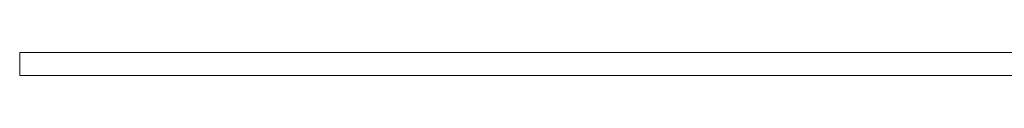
# Model space of a CAD drawing. Header units: metres. Extents: x 1.8 to 43.6, y -74.3 to -47.
# Tile 12 of 256: x 7.0198 to 7.8846, y -70.0314 to -70.0114. Entities that reach past the tile are written whole.
import ezdxf

# ---------------------------------------------------------------- set-up
doc = ezdxf.new("R2010")
doc.units = ezdxf.units.M
doc.layers.add('A-GENM', color=7, linetype='Continuous', lineweight=18)

# ---------------------------------------------------------------- blocks, each defined once
blk = doc.blocks.new('Led_Stripe_11805 - Led_Stripe_11805-7511531-TÉRREO _0_32m - FRIGORÍFICA')
at = {"layer": 'A-GENM', "color": 253, "true_color": 0xaaaaaa}
for p, q in [((-1.5, -0.01), (-1.5, 0.01)), ((-1.5, 0.01), (1.5, 0.01)), ((1.5, -0.01), (-1.5, -0.01))]:
    blk.add_line(p, q, dxfattribs=at)
blk = doc.blocks.new('4 GRE - ESCOLA DE CINEMA E AUDIOVISUAL CINE REX R07_rvt-1-TÉRREO _0_32m - FRIGORÍFICA')
at = {"layer": 'A-GENM', "color": 253, "lineweight": 18, "true_color": 0xaaaaaa, "extrusion": (0, 0, -1), "rotation": 180}
blk.add_blockref('Led_Stripe_11805 - Led_Stripe_11805-7511531-TÉRREO _0_32m - FRIGORÍFICA', (-8.51979, -70.02142), dxfattribs=at)

msp = doc.modelspace()

# ---------------------------------------------------------------- block references
at = {"lineweight": 5}
msp.add_blockref('4 GRE - ESCOLA DE CINEMA E AUDIOVISUAL CINE REX R07_rvt-1-TÉRREO _0_32m - FRIGORÍFICA', (0, 0), dxfattribs=at)

doc.saveas('drawing.dxf')
